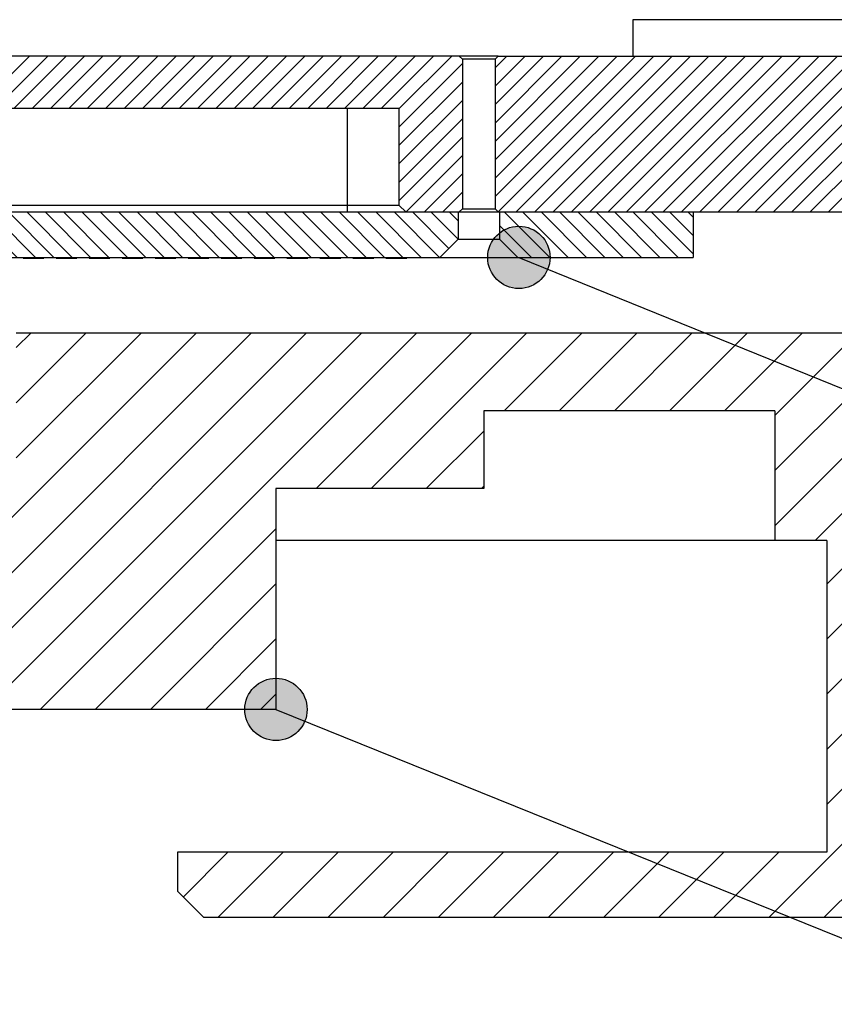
# Model space of a CAD drawing. Extents: x -1763 to 4575, y -3429 to 1051.
# Tile 140 of 193: x 3311 to 3374, y -2521 to -2445. Entities that reach past the tile are written whole.
import ezdxf

# ---------------------------------------------------------------- set-up
doc = ezdxf.new("R2010")
doc.units = 0
doc.linetypes.add('DASHED', pattern=[15, 7, -8])
doc.layers.get('0').update_dxf_attribs({"linetype": 'CONTINUOUS'})
doc.layers.add('1', color=7, linetype='CONTINUOUS')
doc.dimstyles.get("Standard").update_dxf_attribs({"dimtxt": 0.18, "dimasz": 0.18, "dimexe": 0.18, "dimexo": 0.0625, "dimgap": 0.09, "dimtad": 0, "dimtih": 1, "dimtoh": 1, "dimdec": 4, "dimzin": 0, "dimtxsty": 'STANDARD', "dimcen": 0.09, "dimazin": 3, "dimtfac": 1, "dimtdec": 4, "dimtofl": 0, "dimtmove": 0, "dimatfit": 3, "dimtolj": 1, "dimtzin": 0})
pattern_1 = [(135, (0, 0), (-0.70710678, -0.70710678), [])]
pattern_2 = [(225, (0, 0), (0.70710678, -0.70710678), [])]

# ---------------------------------------------------------------- blocks, each defined once
blk = doc.blocks.new('Z-STACK', base_point=(-660.966, -2613.082))
at = {"linetype": 'CONTINUOUS'}
h = blk.add_hatch(dxfattribs=at)
h.set_pattern_fill('USER', color=1, angle=225, pattern_type=0)
h.set_pattern_definition(pattern_2)
h.paths.add_polyline_path([(3344.931, -2460.268), (3344.831, -2460.268), (3340.811, -2460.268), (3340.311, -2459.768), (3340.311, -2452.268), (3336.311, -2452.268), (3300.311, -2452.268), (3296.311, -2452.268), (3296.311, -2459.768), (3295.811, -2460.268), (3293.291, -2460.268), (3293.291, -2460.218), (3293.291, -2448.268), (3344.931, -2448.268), (3345.181, -2448.518), (3345.181, -2460.018)])
h = blk.add_hatch(dxfattribs=at)
h.set_pattern_fill('USER', color=1, angle=225, pattern_type=0)
h.set_pattern_definition(pattern_2)
h.paths.add_polyline_path([(3347.931, -2460.268), (3348.031, -2460.268), (3351.931, -2460.268), (3352.131, -2460.268), (3356.131, -2460.268), (3356.381, -2460.268), (3356.941, -2460.268), (3362.941, -2460.268), (3384.111, -2460.268), (3385.111, -2459.268), (3385.111, -2449.268), (3384.111, -2448.268), (3382.282, -2448.268), (3380.282, -2448.268), (3377.245, -2448.268), (3370.282, -2448.268), (3360.282, -2448.268), (3358.282, -2448.268), (3347.931, -2448.268), (3347.681, -2448.518), (3347.681, -2460.018)])
h = blk.add_hatch(dxfattribs=at)
h.set_pattern_fill('USER', color=3, angle=135, pattern_type=0)
h.set_pattern_definition(pattern_1)
h.paths.add_polyline_path([(3340.811, -2460.268), (3344.831, -2460.268), (3344.831, -2462.368), (3343.431, -2463.768), (3340.881, -2463.768), (3339.281, -2463.768), (3338.341, -2463.768), (3336.741, -2463.768), (3335.801, -2463.768), (3334.201, -2463.768), (3333.261, -2463.768), (3331.661, -2463.768), (3330.721, -2463.768), (3329.121, -2463.768), (3328.181, -2463.768), (3326.581, -2463.768), (3325.641, -2463.768), (3324.041, -2463.768), (3323.101, -2463.768), (3321.501, -2463.768), (3320.561, -2463.768), (3318.961, -2463.768), (3318.021, -2463.768), (3316.421, -2463.768), (3315.481, -2463.768), (3313.881, -2463.768), (3312.941, -2463.768), (3311.341, -2463.768), (3310.401, -2463.768), (3308.801, -2463.768), (3307.861, -2463.768), (3306.261, -2463.768), (3305.321, -2463.768), (3303.721, -2463.768), (3302.781, -2463.768), (3301.181, -2463.768), (3300.241, -2463.768), (3298.641, -2463.768), (3297.701, -2463.768), (3296.101, -2463.768), (3295.161, -2463.768), (3293.561, -2463.768), (3293.291, -2463.768), (3293.291, -2460.268), (3295.811, -2460.268), (3300.311, -2460.268), (3315.931, -2460.268), (3336.311, -2460.268)])
h = blk.add_hatch(dxfattribs=at)
h.set_pattern_fill('USER', color=3, angle=135, pattern_type=0)
h.set_pattern_definition(pattern_1)
h.paths.add_polyline_path([(3356.381, -2460.268), (3356.941, -2460.268), (3362.941, -2460.268), (3362.941, -2463.768), (3349.431, -2463.768), (3348.031, -2462.368), (3348.031, -2460.268), (3351.931, -2460.268), (3352.131, -2460.268), (3356.131, -2460.268)])
at = {"layer": '1'}
h = blk.add_hatch(color=1, dxfattribs=at)
edge = h.paths.add_edge_path()
edge.add_arc((3349.517, -2463.768), 2.4, -180, 180)
at = {"layer": '1', "linetype": 'CONTINUOUS'}
h = blk.add_hatch(dxfattribs=at)
h.set_pattern_fill('USER', color=6, scale=3, angle=45, pattern_type=0)
h.set_pattern_definition([(45, (0, 400), (-2.1213203, 2.1213203), [])])
h.paths.add_polyline_path([(3379.226, -2469.568), (3310.811, -2469.568), (3310.811, -2480.768), (3308.811, -2480.768), (3305.561, -2480.768), (3300.061, -2480.768), (3297.311, -2480.768), (3297.311, -2498.568), (3330.811, -2498.568), (3330.811, -2481.568), (3346.811, -2481.568), (3346.811, -2475.568), (3369.226, -2475.568), (3369.226, -2485.568), (3373.226, -2485.568), (3373.226, -2509.568), (3323.226, -2509.568), (3323.226, -2512.568), (3325.226, -2514.568), (3379.226, -2514.568)])
at = {"layer": '1'}
h = blk.add_hatch(color=1, dxfattribs=at)
edge = h.paths.add_edge_path()
edge.add_arc((3330.811, -2498.568), 2.4, -180, 180)
at = {"color": 7, "linetype": 'CONTINUOUS'}
for p, q in [((3382.282, -2445.468), (3358.282, -2445.468)), ((3358.282, -2445.468), (3358.282, -2448.268)), ((3344.931, -2448.268), (3293.291, -2448.268)), ((3345.181, -2448.518), (3344.931, -2448.268)), ((3346.431, -2448.268), (3344.931, -2448.268)), ((3347.931, -2448.268), (3346.431, -2448.268)), ((3347.681, -2448.518), (3347.931, -2448.268)), ((3347.931, -2448.268), (3358.282, -2448.268)), ((3358.282, -2448.268), (3360.282, -2448.268)), ((3360.282, -2448.268), (3370.282, -2448.268)), ((3370.282, -2448.268), (3377.245, -2448.268)), ((3346.431, -2448.518), (3345.181, -2448.518)), ((3345.181, -2448.518), (3345.181, -2460.018)), ((3347.681, -2448.518), (3346.431, -2448.518)), ((3347.681, -2448.518), (3347.681, -2460.018)), ((3300.311, -2452.268), (3336.311, -2452.268)), ((3336.311, -2452.268), (3340.311, -2452.268)), ((3340.311, -2459.768), (3340.311, -2452.268)), ((3336.311, -2459.768), (3300.311, -2459.768)), ((3300.311, -2460.268), (3315.931, -2460.268)), ((3315.931, -2460.268), (3336.311, -2460.268)), ((3340.311, -2459.768), (3336.311, -2459.768)), ((3336.311, -2460.268), (3340.811, -2460.268)), ((3340.811, -2460.268), (3340.311, -2459.768)), ((3340.811, -2460.268), (3344.831, -2460.268)), ((3340.811, -2460.268), (3344.831, -2460.268)), ((3344.831, -2460.268), (3344.931, -2460.268)), ((3345.181, -2460.018), (3344.931, -2460.268)), ((3344.931, -2460.268), (3346.431, -2460.268)), ((3345.181, -2460.018), (3346.431, -2460.018)), ((3346.431, -2460.018), (3347.681, -2460.018)), ((3346.431, -2460.268), (3347.931, -2460.268)), ((3347.681, -2460.018), (3347.931, -2460.268)), ((3347.931, -2460.268), (3348.031, -2460.268)), ((3348.031, -2460.268), (3351.931, -2460.268)), ((3348.031, -2460.268), (3351.931, -2460.268)), ((3351.931, -2460.268), (3352.131, -2460.268)), ((3351.931, -2460.268), (3352.131, -2460.268)), ((3352.131, -2460.268), (3356.131, -2460.268)), ((3352.131, -2460.268), (3356.131, -2460.268)), ((3356.131, -2460.268), (3356.381, -2460.268)), ((3356.131, -2460.268), (3356.381, -2460.268)), ((3356.381, -2460.268), (3356.941, -2460.268)), ((3356.381, -2460.268), (3356.941, -2460.268)), ((3356.941, -2460.268), (3362.941, -2460.268)), ((3356.941, -2460.268), (3362.941, -2460.268)), ((3362.941, -2460.268), (3384.111, -2460.268))]:
    blk.add_line(p, q, dxfattribs=at)
at = {"color": 7, "linetype": 'DASHED'}
for p, q in [((3358.282, -2448.268), (3360.282, -2448.268)), ((3360.282, -2448.268), (3370.282, -2448.268)), ((3370.282, -2448.268), (3377.245, -2448.268)), ((3300.311, -2460.268), (3315.931, -2460.268)), ((3315.931, -2460.268), (3336.311, -2460.268)), ((3336.311, -2460.268), (3340.811, -2460.268)), ((3344.831, -2460.268), (3344.931, -2460.268)), ((3344.931, -2460.268), (3346.431, -2460.268)), ((3346.431, -2460.268), (3347.931, -2460.268)), ((3347.931, -2460.268), (3348.031, -2460.268))]:
    blk.add_line(p, q, dxfattribs=at)
at = {"color": 1, "linetype": 'CONTINUOUS'}
for p, q in [((3336.311, -2459.768), (3336.311, -2452.268)), ((3336.311, -2460.268), (3336.311, -2459.768))]:
    blk.add_line(p, q, dxfattribs=at)
at = {"color": 3, "linetype": 'CONTINUOUS'}
for p, q in [((3344.831, -2460.268), (3344.831, -2462.368)), ((3348.031, -2460.268), (3348.031, -2462.368)), ((3362.941, -2460.268), (3362.941, -2463.768)), ((3344.831, -2462.368), (3343.431, -2463.768)), ((3344.831, -2462.368), (3346.431, -2462.368)), ((3346.431, -2462.368), (3348.031, -2462.368)), ((3348.031, -2462.368), (3349.431, -2463.768)), ((3310.401, -2463.768), (3311.341, -2463.768)), ((3311.341, -2463.818), (3311.341, -2463.768)), ((3311.341, -2463.768), (3312.941, -2463.768)), ((3311.341, -2463.818), (3312.141, -2463.818)), ((3312.141, -2463.818), (3312.941, -2463.818)), ((3312.941, -2463.818), (3312.941, -2463.768)), ((3312.941, -2463.768), (3313.881, -2463.768)), ((3313.881, -2463.818), (3313.881, -2463.768)), ((3313.881, -2463.768), (3315.481, -2463.768)), ((3313.881, -2463.818), (3314.681, -2463.818)), ((3314.681, -2463.818), (3315.481, -2463.818)), ((3315.481, -2463.818), (3315.481, -2463.768)), ((3315.481, -2463.768), (3316.421, -2463.768)), ((3316.421, -2463.818), (3316.421, -2463.768)), ((3316.421, -2463.768), (3318.021, -2463.768)), ((3316.421, -2463.818), (3317.221, -2463.818)), ((3317.221, -2463.818), (3318.021, -2463.818)), ((3318.021, -2463.818), (3318.021, -2463.768)), ((3318.021, -2463.768), (3318.961, -2463.768)), ((3318.961, -2463.818), (3318.961, -2463.768)), ((3318.961, -2463.768), (3320.561, -2463.768)), ((3318.961, -2463.818), (3319.761, -2463.818)), ((3319.761, -2463.818), (3320.561, -2463.818)), ((3320.561, -2463.818), (3320.561, -2463.768)), ((3320.561, -2463.768), (3321.501, -2463.768)), ((3321.501, -2463.818), (3321.501, -2463.768)), ((3321.501, -2463.768), (3323.101, -2463.768)), ((3321.501, -2463.818), (3322.301, -2463.818)), ((3322.301, -2463.818), (3323.101, -2463.818)), ((3323.101, -2463.818), (3323.101, -2463.768)), ((3323.101, -2463.768), (3324.041, -2463.768)), ((3324.041, -2463.818), (3324.041, -2463.768)), ((3324.041, -2463.768), (3325.641, -2463.768)), ((3324.041, -2463.818), (3324.841, -2463.818)), ((3324.841, -2463.818), (3325.641, -2463.818)), ((3325.641, -2463.818), (3325.641, -2463.768)), ((3325.641, -2463.768), (3326.581, -2463.768)), ((3326.581, -2463.818), (3326.581, -2463.768)), ((3326.581, -2463.768), (3328.181, -2463.768)), ((3326.581, -2463.818), (3327.381, -2463.818)), ((3327.381, -2463.818), (3328.181, -2463.818)), ((3328.181, -2463.818), (3328.181, -2463.768)), ((3328.181, -2463.768), (3329.121, -2463.768)), ((3329.121, -2463.818), (3329.121, -2463.768)), ((3329.121, -2463.768), (3330.721, -2463.768)), ((3329.121, -2463.818), (3329.921, -2463.818)), ((3329.921, -2463.818), (3330.721, -2463.818)), ((3330.721, -2463.818), (3330.721, -2463.768)), ((3330.721, -2463.768), (3331.661, -2463.768)), ((3331.661, -2463.818), (3331.661, -2463.768)), ((3331.661, -2463.768), (3333.261, -2463.768)), ((3331.661, -2463.818), (3332.461, -2463.818)), ((3332.461, -2463.818), (3333.261, -2463.818)), ((3333.261, -2463.818), (3333.261, -2463.768)), ((3333.261, -2463.768), (3334.201, -2463.768)), ((3334.201, -2463.818), (3334.201, -2463.768)), ((3334.201, -2463.768), (3335.801, -2463.768)), ((3334.201, -2463.818), (3335.001, -2463.818)), ((3335.001, -2463.818), (3335.801, -2463.818)), ((3335.801, -2463.818), (3335.801, -2463.768)), ((3335.801, -2463.768), (3336.741, -2463.768)), ((3336.741, -2463.818), (3336.741, -2463.768)), ((3336.741, -2463.768), (3338.341, -2463.768)), ((3336.741, -2463.818), (3337.541, -2463.818)), ((3337.541, -2463.818), (3338.341, -2463.818)), ((3338.341, -2463.818), (3338.341, -2463.768)), ((3338.341, -2463.768), (3339.281, -2463.768)), ((3339.281, -2463.818), (3339.281, -2463.768)), ((3339.281, -2463.768), (3340.881, -2463.768)), ((3339.281, -2463.818), (3340.081, -2463.818)), ((3340.081, -2463.818), (3340.881, -2463.818)), ((3340.881, -2463.818), (3340.881, -2463.768)), ((3340.881, -2463.768), (3343.431, -2463.768)), ((3343.431, -2463.768), (3346.431, -2463.768)), ((3346.431, -2463.768), (3349.431, -2463.768)), ((3349.431, -2463.768), (3362.941, -2463.768))]:
    blk.add_line(p, q, dxfattribs=at)
at = {"color": 6, "linetype": 'CONTINUOUS'}
for p, q in [((3310.811, -2469.568), (3379.226, -2469.568)), ((3346.811, -2475.568), (3346.811, -2481.568)), ((3369.226, -2475.568), (3346.811, -2475.568)), ((3369.226, -2475.568), (3369.226, -2485.568)), ((3346.811, -2481.568), (3330.811, -2481.568)), ((3330.811, -2481.568), (3330.811, -2498.568)), ((3369.226, -2485.568), (3330.811, -2485.568)), ((3373.226, -2485.568), (3369.226, -2485.568)), ((3373.226, -2485.568), (3373.226, -2509.568)), ((3330.811, -2498.568), (3297.311, -2498.568)), ((3373.226, -2509.568), (3323.226, -2509.568)), ((3323.226, -2509.568), (3323.226, -2512.568)), ((3323.226, -2512.568), (3325.226, -2514.568)), ((3325.226, -2514.568), (3379.226, -2514.568))]:
    blk.add_line(p, q, dxfattribs=at)
at = {"layer": '1', "color": 1}
for centre in [(3349.517, -2463.768), (3330.811, -2498.568)]:
    blk.add_circle(centre, 2.4, dxfattribs=at)
at = {"layer": '1', "color": 1, "linetype": 'CONTINUOUS', "has_arrowhead": 0}
for points in [[(3349.517, -2463.768), (3536.506, -2539.582)], [(3330.811, -2498.568), (3542.343, -2584.047)]]:
    blk.add_leader(points, dimstyle='Standard', dxfattribs=at)

msp = doc.modelspace()

# ---------------------------------------------------------------- block references
at = {"layer": '1'}
msp.add_blockref('Z-STACK', (-660.966, -2613.082), dxfattribs=at)

doc.saveas('drawing.dxf')
